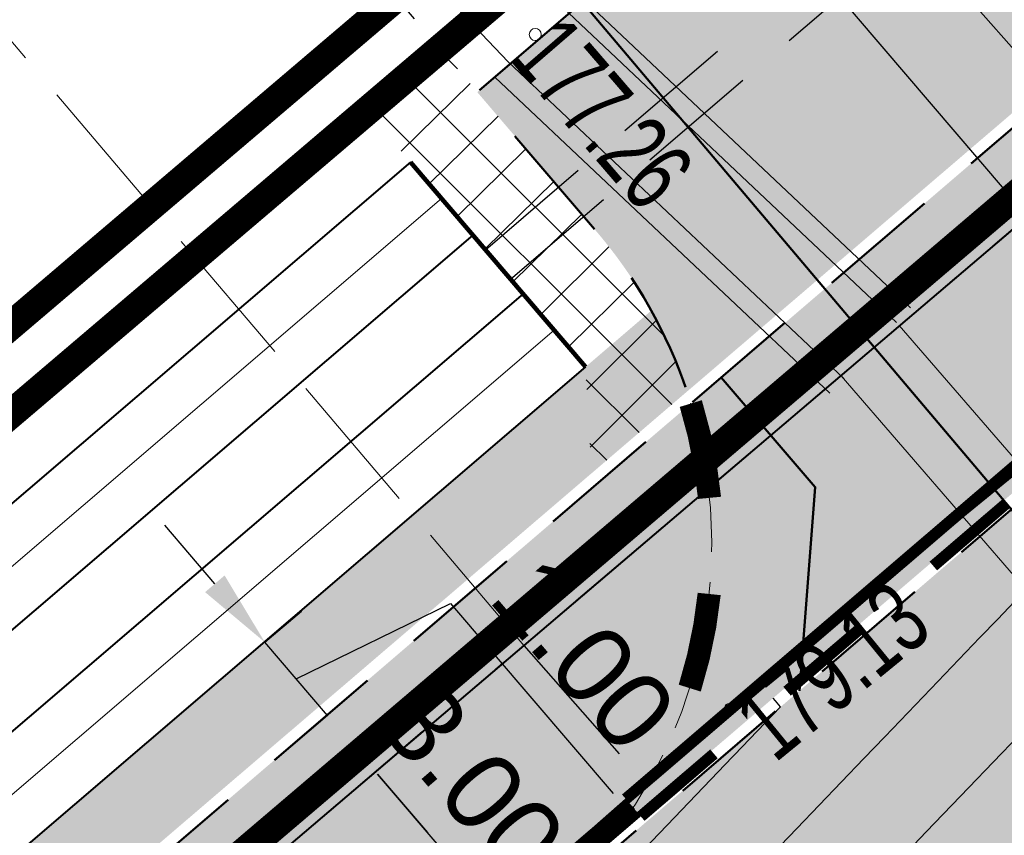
# Model space of a CAD drawing. Header units: metres. Extents: x 7429064 to 7431133, y 5709479 to 5714472.
# Tile 115 of 176: x 7429680 to 7429691, y 5710016 to 5710025. Entities that reach past the tile are written whole.
import ezdxf
from ezdxf.enums import TextEntityAlignment as Align

# ---------------------------------------------------------------- set-up
doc = ezdxf.new("R2010")
doc.units = ezdxf.units.M
for name, pattern in [('1', [0]), ('12', [3, 1, -1, 0, -1]), ('2_KTJZ01', [2, 1.5, -0.5]), ('3_14', [1, -1]), ('3_KTJZ01', [2, 1.5, -0.5]), ('4', [2.5, 1.5, -1]), ('4_KTJZ01', [2, 1.5, -0.5]), ('4_SUPW_01', [0]), ('7_1', [0]), ('8_1', [0]), ('8_SUOP03_18', [0]), ('8_SUPW_01', [0]), ('DASHED', [19.049999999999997, 12.7, -6.349999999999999]), ('DASHED2', [0.375, 0.25, -0.125]), ('HIDDEN', [0.375, 0.25, -0.125]), ('KRESKOWA', [19.049999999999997, 12.7, -6.35])]:
    doc.linetypes.add(name, pattern=pattern)
for name, color, linetype, lineweight in [('_1_HECZ_BITUM', 7, 'DASHED2', 18), ('_D_7_PAS DROGOWY-LINIA ROZGR TEREN INW', 222, 'HIDDEN', 50), ('_D_7_PAS DROGOWY_PODZIAL', 1, 'Continuous', 50), ('_D_7_TEREN NIEZBEDNY DLA OB_BUD', 252, 'HIDDEN', 50), ('_D_8_Wymiary', 7, 'Continuous', 20), ('_skarpy', 84, 'Continuous', 40), ('D_1_KOCIE OCZKA', 7, 'Continuous', 50), ('D_1_LINIA_PALISADA_60 CM', 5, 'Continuous', 50), ('Dr-Krawędż nawierzchni', 250, 'DASHED2', 18), ('Dr-przepust', 32, 'ZYGZAK', 30), ('gaPoziome', 7, 'Continuous', 30), ('GMINA_L_0', 252, '12', 35), ('KRAWĘŻNIK BETONOWY 12_25 WYN 0 CM', 250, 'DASHED', 50), ('KTJZ_L_0', 252, '2_KTJZ01', 30), ('KTJZ_L_0_a', 252, '4_KTJZ01', 18), ('RTPW_T_1', 252, 'Continuous', 15), ('skarpa', 82, 'ŚLADY', 20), ('SUOW_L_0_a', 252, '8_SUOP03_18', 35), ('SUPW_L_0', 252, '4_SUPW_01', 18), ('SUPW_L_0_a', 252, '8_SUPW_01', 18), ('SUTW_T_0_a', 252, 'Continuous', 18)]:
    doc.layers.add(name, color=color, linetype=linetype, lineweight=lineweight)
for name, color, linetype in [('_1_Mapa', 7, 'Continuous'), ('_1_X-REFY', 7, 'Continuous'), ('C-TEREN', 7, 'Continuous'), ('D_1_LINIA_OPIS_ZJAZDY', 7, 'Continuous'), ('zzz.gaHSDomyslna', 7, 'Continuous')]:
    doc.layers.add(name, color=color, linetype=linetype)
doc.layers.add('_Brudnopis', color=22, linetype='Continuous', lineweight=50, plot=False)
doc.layers.add('D_2_HECZ_JEZDNIA KR3- NOWA KONSTRUKCJA', color=7, linetype='Continuous', lineweight=13, true_color=0x99e6ff, transparency=0.3)
doc.layers.add('D_2_HECZ_JEZDNIA KR3- NOWA KONSTRUKCJA G4', color=7, linetype='Continuous', lineweight=13, true_color=0xbdbdbd, transparency=0.3)
doc.layers.add('D_2_HECZ_ZJAZDY - KOSTKA BET', color=214, linetype='Continuous', lineweight=13, transparency=0.3)
for name, color, linetype, lineweight, true_color in [('DZIALKA_L_0', 7, '1', 40, 0x008000), ('HECZ DROGI ROWEROWE', 7, 'Continuous', 13, 0xff8a8a), ('UZYTKI_L_0', 7, '4', 30, 0x008000)]:
    doc.layers.add(name, color=color, linetype=linetype, lineweight=lineweight, true_color=true_color)
doc.styles.add('major_arial', font='arial.ttf')
doc.linetypes.add('ZYGZAK', pattern='A,0.00254,-5.08,[131,ltypeshp.shx,S=5.08,R=0,X=-5.08,Y=0],-10.16,[131,ltypeshp.shx,S=5.08,R=180,X=5.08,Y=0],-5.08', length=20.32254)
doc.linetypes.add('ŚLADY', pattern='A,3.81,[130,ltypeshp.shx,S=6.35,R=0,X=0,Y=0],3.81', length=7.62)
doc.dimstyles.new('major_500', dxfattribs={"dimtxt": 0.8, "dimasz": 0.8, "dimexe": 0.5, "dimexo": 1, "dimgap": 0.3, "dimtad": 1, "dimzin": 1, "dimdsep": 46, "dimtxsty": 'major_arial', "dimcen": 0, "dimse1": 1, "dimse2": 1, "dimaunit": 1, "dimadec": 1, "dimazin": 0, "dimtfac": 1, "dimtix": 1, "dimtmove": 0, "dimatfit": 3, "dimfxl": 2, "dimfxlon": 1, "dimtolj": 1, "dimarcsym": 0})

# ---------------------------------------------------------------- blocks, each defined once
blk = doc.blocks.new('*D38')
at = {"layer": '_D_8_Wymiary', "color": 0, "lineweight": -2, "transparency": 16777216}
for p, q in [((7429689.850100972, 5710029.244371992), (7429688.823108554, 5710030.444320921)), ((7429684.437856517, 5710026.033021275), (7429688.540434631, 5710029.544267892)), ((7429684.531944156, 5710024.692756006), (7429683.504951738, 5710025.892704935))]:
    blk.add_line(p, q, dxfattribs=at)
at = {"layer": '_D_8_Wymiary', "color": 0, "transparency": 16777216}
for points in [[(7429688.453737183, 5710029.645566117), (7429688.627132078, 5710029.442969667), (7429689.148223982, 5710030.064452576)], [(7429684.351159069, 5710026.1343195), (7429684.524553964, 5710025.93172305), (7429683.830067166, 5710025.51283659)]]:
    blk.add_solid(points, dxfattribs=at)
at = {"layer": 'Defpoints', "color": 0, "transparency": 16777216}
for p in [(7429689.148223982, 5710030.064452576), (7429690.500331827, 5710028.484635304), (7429685.182175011, 5710023.933019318)]:
    blk.add_point(p, dxfattribs=at)
at = {"layer": '_D_8_Wymiary', "color": 0, "transparency": 16777216, "insert": (7429686.028484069, 5710028.326886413), "char_height": 0.8, "attachment_point": 5, "rotation": 40.559009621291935, "style": 'major_arial'}
blk.add_mtext('\\A1;7.00', dxfattribs=at)
blk = doc.blocks.new('*D82')
at = {"layer": '_D_8_Wymiary', "color": 0, "lineweight": -2, "transparency": 16777216}
for p, q in [((7429683.62693345, 5710017.459443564), (7429683.247065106, 5710017.134328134)), ((7429685.057441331, 5710015.788022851), (7429684.147118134, 5710016.851654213)), ((7429685.577626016, 5710015.1802335), (7429685.197757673, 5710014.855118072))]:
    blk.add_line(p, q, dxfattribs=at)
at = {"layer": '_D_8_Wymiary', "color": 0, "transparency": 16777216}
for points in [[(7429684.24841636, 5710016.93835166), (7429684.04581991, 5710016.764956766), (7429683.62693345, 5710017.459443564)], [(7429685.158739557, 5710015.874720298), (7429684.956143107, 5710015.701325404), (7429685.577626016, 5710015.1802335)]]:
    blk.add_solid(points, dxfattribs=at)
at = {"layer": 'Defpoints', "color": 0, "transparency": 16777216}
for p in [(7429684.004989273, 5710017.78300772), (7429683.62693345, 5710017.459443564), (7429685.930138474, 5710015.481936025)]:
    blk.add_point(p, dxfattribs=at)
at = {"layer": '_D_8_Wymiary', "color": 0, "transparency": 16777216, "insert": (7429685.140728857, 5710016.780677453), "char_height": 0.8, "attachment_point": 5, "rotation": 310.55900964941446, "style": 'major_arial'}
blk.add_mtext('\\A1;3.00', dxfattribs=at)
blk = doc.blocks.new('*D88')
at = {"layer": '_D_8_Wymiary', "color": 0, "lineweight": -2, "transparency": 16777216}
for p, q in [((7429682.45651791, 5710018.826969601), (7429681.936333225, 5710019.434758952)), ((7429683.301818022, 5710017.839311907), (7429684.904817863, 5710018.623759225)), ((7429684.904817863, 5710018.623759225), (7429686.595418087, 5710016.648443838)), ((7429682.976702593, 5710018.219180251), (7429683.356570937, 5710018.544295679)), ((7429683.62693345, 5710017.459443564), (7429682.976702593, 5710018.219180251)), ((7429683.62693345, 5710017.459443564), (7429682.976702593, 5710018.219180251)), ((7429683.62693345, 5710017.459443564), (7429683.247065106, 5710017.134328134)), ((7429684.147118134, 5710016.851654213), (7429684.667302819, 5710016.243864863))]:
    blk.add_line(p, q, dxfattribs=at)
at = {"layer": '_D_8_Wymiary', "color": 0, "transparency": 16777216}
for points in [[(7429682.557816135, 5710018.913667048), (7429682.355219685, 5710018.740272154), (7429682.976702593, 5710018.219180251)], [(7429684.24841636, 5710016.93835166), (7429684.04581991, 5710016.764956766), (7429683.62693345, 5710017.459443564)]]:
    blk.add_solid(points, dxfattribs=at)
at = {"layer": 'Defpoints', "color": 0, "transparency": 16777216}
for p in [(7429682.976702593, 5710018.219180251), (7429682.824508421, 5710018.088922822), (7429684.004989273, 5710017.78300772)]:
    blk.add_point(p, dxfattribs=at)
at = {"layer": '_D_8_Wymiary', "color": 0, "transparency": 16777216, "insert": (7429686.288359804, 5710018.096763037), "char_height": 0.8, "attachment_point": 5, "rotation": 310.55900964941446, "style": 'major_arial'}
blk.add_mtext('\\A1;1.00', dxfattribs=at)
blk = doc.blocks.new('3_RTPW02')
at = {"linetype": 'Continuous'}
blk.add_circle((0, 0), 0.045, dxfattribs=at)
blk = doc.blocks.new('8_SUPS01_08')
at = {"linetype": 'Continuous'}
blk.add_circle((0, 0), 0.0625, dxfattribs=at)
blk = doc.blocks.new('X-ref_MDCP_Szara')
at = {"layer": 'DZIALKA_L_0', "linetype": '1'}
blk.add_line((7429836.45, 5710146.5), (7429660.24, 5709996.55), dxfattribs=at)
at = {"layer": 'GMINA_L_0', "linetype": '12'}
blk.add_line((7429660.24, 5709996.55), (7429836.45, 5710146.5), dxfattribs=at)
at = {"layer": 'KTJZ_L_0', "linetype": '3_KTJZ01'}
for p, q in [((7429687.8, 5710017.54), (7429710.93, 5710036.44)), ((7429697.77520313, 5710028.49145456), (7429685.6667672, 5710018.18749924)), ((7429685.6667672, 5710018.18749924), (7429686.917194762, 5710016.76188767)), ((7429665.37, 5709997.77), (7429687.8, 5710017.54))]:
    blk.add_line(p, q, dxfattribs=at)
at = {"layer": 'KTJZ_L_0', "linetype": '3_14'}
for p, q in [((7429687.8, 5710017.54), (7429699.144578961, 5710026.809889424)), ((7429686.917194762, 5710016.76188767), (7429687.8, 5710017.54))]:
    blk.add_line(p, q, dxfattribs=at)
at = {"layer": 'KTJZ_L_0_a', "linetype": '4_KTJZ01'}
for p, q in [((7429685.6667672, 5710018.18749924), (7429666.256712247, 5710041.06212055)), ((7429697.77520313, 5710028.49145456), (7429685.6667672, 5710018.18749924))]:
    blk.add_line(p, q, dxfattribs=at)
at = {"layer": 'SUOW_L_0_a', "linetype": '8_1'}
for p, q in [((7429686.204041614, 5710024.974808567), (7429689.682604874, 5710021.692260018)), ((7429688.845296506, 5710020.804952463), (7429685.366733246, 5710024.087501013))]:
    blk.add_line(p, q, dxfattribs=at)
at = {"layer": 'SUPW_L_0', "linetype": '7_1'}
for p, q in [((7429689.566504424, 5710021.510257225), (7429695.105314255, 5710015.105589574)), ((7429694.500206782, 5710014.58228761), (7429688.961396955, 5710020.986955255))]:
    blk.add_line(p, q, dxfattribs=at)
at = {"layer": 'SUPW_L_0_a', "linetype": '8_1'}
for p, q in [((7429685.502330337, 5710024.248283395), (7429681.108764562, 5710028.910332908)), ((7429686.068444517, 5710024.814026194), (7429689.538478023, 5710021.53952675)), ((7429688.989423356, 5710020.95768573), (7429685.502330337, 5710024.248283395))]:
    blk.add_line(p, q, dxfattribs=at)
at = {"layer": 'UZYTKI_L_0', "linetype": '4'}
blk.add_line((7429671.904896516, 5710045.868558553), (7429691.69, 5710023.31), dxfattribs=at)
at = {"layer": 'RTPW_T_1'}
blk.add_blockref('3_RTPW02', (7429687.8, 5710017.54), dxfattribs=at)
at = {"layer": 'SUTW_T_0_a'}
blk.add_blockref('8_SUPS01_08', (7429685.78538743, 5710024.53115479), dxfattribs=at)
at = {"layer": 'RTPW_T_1', "width": 0.7}
blk.add_text('179.13', height=0.75, rotation=39.2529778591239, dxfattribs=at).set_placement((7429687.8, 5710017.54), align=Align.TOP_LEFT)
at = {"layer": 'SUTW_T_0_a', "width": 0.7}
blk.add_text('177.26', height=0.75, rotation=310.7737030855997, dxfattribs=at).set_placement((7429685.78538743, 5710024.53115479), align=Align.MIDDLE_LEFT)
blk = doc.blocks.new('gaHSPos')
at = {"color": 0, "linetype": 'Continuous', "lineweight": 0}
blk.add_point((0, 0), dxfattribs=at)
blk = doc.blocks.new('*U252')
at = {"layer": 'zzz.gaHSDomyslna', "color": 140}
for points in [[(0, 0, 0.24, 0.24, -0.05004170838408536), (0.1947867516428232, -0.9791471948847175, 0.24, 0.24, 0)], [(0.1911642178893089, -1.977474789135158, 0.24, 0.24, -0.05004170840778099), (-0.01072318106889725, -2.955182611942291, 0.24, 0.24, 0)]]:
    blk.add_lwpolyline(points, format="xyseb", dxfattribs=at)
at = {"color": 140}
for p in [(0, 0), (-0.3944509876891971, -3.858029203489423)]:
    blk.add_blockref('gaHSPos', p, dxfattribs=at)
blk = doc.blocks.new('*U254')
at = {"layer": 'zzz.gaHSDomyslna', "color": 140}
for points in [[(10.71023324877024, 9.324446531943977, 0.12, 0.12, 0), (-0.07802770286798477, 0.0911684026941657, 0.12, 0.12, 0)], [(3.116974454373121, 2.509755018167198, 0.12, 0.12, 0), (3.876711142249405, 3.159985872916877, 0.12, 0.12, 0)], [(1.597501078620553, 1.209293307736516, 0.12, 0.12, 0), (2.357237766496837, 1.859524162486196, 0.12, 0.12, 0)], [(0.07802770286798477, -0.0911684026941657, 0.12, 0.12, 0), (0.8377643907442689, 0.5590624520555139, 0.12, 0.12, 0)]]:
    blk.add_lwpolyline(points, format="xyseb", dxfattribs=at)
at = {"color": 140}
blk.add_blockref('gaHSPos', (0, 0), dxfattribs=at)
blk = doc.blocks.new('*U210')
at = {"layer": 'zzz.gaHSDomyslna', "color": 140}
blk.add_lwpolyline([(0, 0, 0.24, 0.24, 0), (5.821579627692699, 3.843582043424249, 0.24, 0.24, 0.03109876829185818), (8.779375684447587, 6.072158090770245, 0.24, 0.24, 0), (20.46738759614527, 16.0755001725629, 0.24, 0.24, 0)], format="xyseb", dxfattribs=at)
at = {"color": 140}
blk.add_blockref('gaHSPos', (20.46738759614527, 16.0755001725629), dxfattribs=at)
blk = doc.blocks.new('spearator')
at = {"layer": 'D_1_KOCIE OCZKA'}
h = blk.add_hatch(color=12, dxfattribs=at)
h.dxf.hatch_style = 1
edge = h.paths.add_edge_path()
edge.add_line((7429810.877451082, 5710121.625320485), (7429811.640892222, 5710122.271197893))
edge.add_arc((7429811.592451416, 5710122.328455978), 0.07499999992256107, 310.2314925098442, 490.2314925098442)
edge.add_line((7429811.54401061, 5710122.385714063), (7429810.78056947, 5710121.739836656))
edge.add_arc((7429810.829010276, 5710121.68257857), 0.07499999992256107, 130.2314925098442, 310.2314925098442)
at = {"layer": 'D_1_KOCIE OCZKA', "lineweight": 18, "flags": 128}
blk.add_lwpolyline([(7429810.877451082, 5710121.625320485), (7429811.640892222, 5710122.271197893, 0.9999999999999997), (7429811.54401061, 5710122.385714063), (7429810.78056947, 5710121.739836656, 1)], format="xyb", close=True, dxfattribs=at)
blk = doc.blocks.new('X-ref_SOR')
at = {"layer": 'D_1_KOCIE OCZKA', "rotation": 0.327517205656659}
blk.add_blockref('spearator', (32636.87005086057, -42483.04075473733), dxfattribs=at)
at = {"layer": 'gaPoziome'}
for name, p in [('*U254', (7429686.803669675, 5710016.501952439)), ('*U252', (7429687.400942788, 5710020.698624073)), ('*U210', (7429666.336282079, 5710000.426452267))]:
    blk.add_blockref(name, p, dxfattribs=at)
blk = doc.blocks.new('x-ref_warstwice')
at = {"layer": 'C-TEREN', "color": 42, "linetype": 'HIDDEN', "lineweight": 25, "ltscale": 10}
for points, elevation in [([(7429684.339832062, 5710010.512581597), (7429684.977238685, 5710011.176703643), (7429685.5741799, 5710011.798664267), (7429685.673026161, 5710011.901653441), (7429685.778573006, 5710012.011624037), (7429686.368813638, 5710012.626603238), (7429686.921583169, 5710013.202540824), (7429687.064601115, 5710013.351553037), (7429687.217313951, 5710013.510666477), (7429687.760388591, 5710014.076502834), (7429688.268986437, 5710014.606417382), (7429688.456176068, 5710014.801452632), (7429688.656054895, 5710015.009708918), (7429689.151963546, 5710015.52640243), (7429689.375425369, 5710015.759230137), (7429689.847751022, 5710016.251352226), (7429690.290091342, 5710016.712232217), (7429690.543538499, 5710016.976302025), (7429690.814166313, 5710017.258272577)], 179.1800000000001), ([(7429683.351978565, 5710010.920544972), (7429683.631220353, 5710011.211490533), (7429683.929391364, 5710011.522158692), (7429684.327007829, 5710011.936440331), (7429684.699381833, 5710012.324421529), (7429685.022795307, 5710012.661390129), (7429685.368132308, 5710013.021201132), (7429685.718582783, 5710013.386339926), (7429686.046785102, 5710013.728298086), (7429686.414370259, 5710014.111289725), (7429686.806873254, 5710014.520243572), (7429687.110157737, 5710014.836239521), (7429687.394188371, 5710015.132174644), (7429687.805945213, 5710015.56118932), (7429688.245614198, 5710016.019286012), (7429688.50173269, 5710016.286139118), (7429688.964984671, 5710016.768807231), (7429689.197520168, 5710017.011088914), (7429689.415293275, 5710017.237989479), (7429689.893307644, 5710017.736038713), (7429690.403725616, 5710018.267849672), (7429690.58909512, 5710018.46098851), (7429690.762696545, 5710018.641866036)], 179.1600000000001), ([(7429682.080209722, 5710011.032693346), (7429682.285202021, 5710011.246277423), (7429682.477180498, 5710011.446302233), (7429682.980989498, 5710011.971227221), (7429683.518950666, 5710012.531735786), (7429683.676776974, 5710012.696177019), (7429683.824583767, 5710012.85017879), (7429684.372564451, 5710013.421126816), (7429684.957691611, 5710014.030778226), (7429685.068351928, 5710014.146076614), (7429685.171987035, 5710014.254055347), (7429685.764139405, 5710014.871026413), (7429686.396432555, 5710015.529820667), (7429686.459926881, 5710015.595976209), (7429686.519390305, 5710015.657931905), (7429687.155714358, 5710016.320926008), (7429687.835173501, 5710017.028863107), (7429687.851501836, 5710017.045875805), (7429688.333249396, 5710017.547814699), (7429688.279224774, 5710017.610937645), (7429688.255221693, 5710017.638983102)], 179.14)]:
    blk.add_lwpolyline(points, dxfattribs=dict(at, elevation=elevation))

msp = doc.modelspace()

# ---------------------------------------------------------------- hatches: boundary and pattern name
at = {"layer": '_1_HECZ_BITUM', "transparency": 33554687}
h = msp.add_hatch(dxfattribs=at)
h.set_pattern_fill('ANSI37', color=256, scale=0.14)
h.set_pattern_definition([(45, (65.53578038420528, 55.43139896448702), (-0.3143089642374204, 0.3143089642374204), []), (135, (65.53578038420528, 55.43139896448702), (-0.3143089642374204, -0.3143089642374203), [])])
edge = h.paths.add_edge_path()
edge.add_line((7429686.370812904, 5710019.974922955), (7429687.361298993, 5710020.822643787))
edge.add_arc((7429682.618930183, 5710019.23836532), 5.000000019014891, 18.472876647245, 40.55900958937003)
edge.add_line((7429686.417613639, 5710022.489519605), (7429684.798414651, 5710024.384177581))
edge.add_line((7429684.798414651, 5710024.384177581), (7429684.036940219, 5710023.736458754))
edge.add_line((7429684.036940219, 5710023.736458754), (7429686.308107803, 5710021.079552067))
edge.add_line((7429686.308107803, 5710021.079552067), (7429686.370812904, 5710019.974922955))
at = {"layer": 'D_2_HECZ_JEZDNIA KR3- NOWA KONSTRUKCJA'}
h = msp.add_hatch(color=256, dxfattribs=at)
h.dxf.hatch_style = 1
edge = h.paths.add_edge_path()
edge.add_arc((7429610.556889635, 5709990.46923513), 29.99999861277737, 310.5590095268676, 314.2935338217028)
edge.add_arc((7429610.556888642, 5709990.46923619), 30.00000006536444, 314.2935337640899, 325.3941215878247)
edge.add_line((7429635.249231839, 5709973.431390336), (7429635.899462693, 5709972.671653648))
edge.add_line((7429635.899462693, 5709972.671653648), (7429667.701526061, 5709999.889876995))
edge.add_line((7429667.701526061, 5709999.889876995), (7429675.245703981, 5710006.346663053))
edge.add_line((7429675.245703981, 5710006.346663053), (7429712.724461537, 5710038.423361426))
edge.add_line((7429712.724461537, 5710038.423361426), (7429823.827837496, 5710132.378343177))
edge.add_line((7429823.827837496, 5710132.378343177), (7429834.315813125, 5710141.376936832))
edge.add_line((7429834.315813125, 5710141.376936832), (7429846.15596758, 5710151.52385914))
edge.add_line((7429846.15596758, 5710151.52385914), (7429850.098715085, 5710146.734336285))
edge.add_line((7429850.098715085, 5710146.734336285), (7429838.187410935, 5710136.849500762))
edge.add_line((7429838.187410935, 5710136.849500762), (7429827.698218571, 5710127.83294208))
edge.add_line((7429827.698218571, 5710127.83294208), (7429716.61281809, 5710033.853790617))
edge.add_line((7429716.61281809, 5710033.853790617), (7429633.474415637, 5709962.698671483))
edge.add_arc((7429636.725569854, 5709958.899988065), 4.999999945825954, 130.5590092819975, 193.2570782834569)
edge.add_line((7429631.858815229, 5709957.753384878), (7429636.051367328, 5709939.958106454))
edge.add_line((7429636.051367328, 5709939.958106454), (7429630.652871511, 5709938.888124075))
edge.add_line((7429630.652871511, 5709938.888124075), (7429629.490782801, 5709943.820607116))
edge.add_arc((7429623.650677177, 5709942.444683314), 6.000000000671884, 13.2570779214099, 130.559009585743)
edge.add_line((7429619.749292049, 5709947.003103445), (7429619.729414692, 5709946.986091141))
edge.add_line((7429619.729414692, 5709946.986091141), (7429617.778722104, 5709949.265301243))
edge.add_line((7429617.778722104, 5709949.265301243), (7429606.382671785, 5709939.511838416))
edge.add_line((7429606.382671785, 5709939.511838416), (7429594.27418418, 5709929.148626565))
edge.add_line((7429594.27418418, 5709929.148626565), (7429594.825160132, 5709928.314105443))
edge.add_line((7429594.825160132, 5709928.314105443), (7429589.707653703, 5709924.935373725))
edge.add_arc((7429606.236932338, 5709899.899740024), 30.00000011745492, 123.4339931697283, 130.5590095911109)
edge.add_line((7429586.73000662, 5709922.691840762), (7429529.229865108, 5709873.479571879))
edge.add_line((7429529.229865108, 5709873.479571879), (7429502.178954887, 5709850.342924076))
edge.add_line((7429502.178954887, 5709850.342924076), (7429339.522881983, 5709712.330120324))
edge.add_arc((7429194.82248072, 5709882.942299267), 223.7112463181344, 294.6653319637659, 310.3021000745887, ccw=False)
edge.add_arc((7429190.303822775, 5709894.737223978), 236.3171344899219, 290.79615437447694, 294.4675271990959, ccw=False)
edge.add_line((7429274.206854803, 5709673.816266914), (7429245.41, 5709663.13))
edge.add_line((7429245.41, 5709663.13), (7429242.105663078, 5709661.907425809))
edge.add_line((7429242.105663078, 5709661.907425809), (7429240.353704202, 5709666.716988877))
edge.add_line((7429240.353704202, 5709666.716988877), (7429244.254478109, 5709668.201402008))
edge.add_line((7429244.254478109, 5709668.201402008), (7429272.082346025, 5709679.427546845))
edge.add_arc((7429195.245944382, 5709882.368837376), 217.0000000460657, 290.7373643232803, 310.3144258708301)
edge.add_line((7429335.640991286, 5709716.905153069), (7429500.355099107, 5709856.664188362))
edge.add_line((7429500.355099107, 5709856.664188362), (7429629.269135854, 5709966.996999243))
edge.add_line((7429629.269135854, 5709966.996999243), (7429630.063814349, 5709967.677135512))
at = {"layer": 'D_2_HECZ_JEZDNIA KR3- NOWA KONSTRUKCJA G4'}
h = msp.add_hatch(color=256, dxfattribs=at)
h.dxf.hatch_style = 1
edge = h.paths.add_edge_path()
edge.add_line((7429672.731580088, 5710008.301602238), (7429687.361298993, 5710020.822643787))
edge.add_arc((7429682.618930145, 5710019.238365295), 5.000000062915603, 18.47287677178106, 29.02205070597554)
edge.add_line((7429686.991095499, 5710021.664096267), (7429672.644780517, 5710009.385609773))
edge.add_arc((7429655.738778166, 5710029.138763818), 26.00000019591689, 303.4339932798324, 310.5590095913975, ccw=False)
edge.add_line((7429670.064153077, 5710007.441214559), (7429665.414576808, 5710004.371424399))
edge.add_arc((7429655.221521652, 5710019.810065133), 18.50000002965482, 287.25233123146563, 303.433993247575, ccw=False)
edge.add_line((7429660.708259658, 5710002.14241936), (7429655.099106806, 5710000.400480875))
edge.add_arc((7429662.068746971, 5709977.957795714), 23.50000002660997, 107.2523312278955, 130.5590095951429)
edge.add_line((7429646.788321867, 5709995.811607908), (7429635.575759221, 5709986.215185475))
edge.add_line((7429635.575759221, 5709986.215185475), (7429621.500770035, 5709966.413226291))
edge.add_line((7429621.500770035, 5709966.413226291), (7429622.092714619, 5709965.721591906))
edge.add_line((7429622.092714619, 5709965.721591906), (7429622.092830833, 5709965.721456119))
edge.add_line((7429622.092830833, 5709965.721456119), (7429634.608493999, 5709983.335402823))
edge.add_arc((7429650.81994781, 5709972.284008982), 19.62000358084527, 129.4408771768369, 145.7176352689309, ccw=False)
edge.add_line((7429638.355719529, 5709987.436155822), (7429647.360525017, 5709995.143039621))
edge.add_arc((7429665.844175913, 5709971.120217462), 30.31074619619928, 110.23592122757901, 127.5754195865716, ccw=False)
edge.add_line((7429655.360097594, 5709999.560073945), (7429660.96925043, 5710001.302012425))
edge.add_arc((7429642.845510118, 5710044.625810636), 46.96191493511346, 292.7011288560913, 298.3903451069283)
edge.add_line((7429665.174772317, 5710003.312065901), (7429672.65415647, 5710008.250180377))
edge.add_arc((7429663.287565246, 5710022.437039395), 16.99999999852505, 303.4339933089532, 303.7472472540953)
at = {"layer": 'D_2_HECZ_ZJAZDY - KOSTKA BET', "transparency": 33554508}
h = msp.add_hatch(color=256, dxfattribs=at)
h.dxf.hatch_style = 1
edge = h.paths.add_edge_path()
edge.add_line((7429687.361298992, 5710020.822643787), (7429693.236953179, 5710025.851401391))
edge.add_arc((7429695.534453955, 5710030.292289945), 5.000000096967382, 220.5590097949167, 242.6451424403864, ccw=False)
edge.add_line((7429691.735770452, 5710027.041135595), (7429690.500331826, 5710028.484635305))
edge.add_line((7429690.500331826, 5710028.484635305), (7429685.18217501, 5710023.933019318))
edge.add_line((7429685.18217501, 5710023.933019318), (7429686.417613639, 5710022.489519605))
edge.add_arc((7429682.618930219, 5710019.238365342), 4.999999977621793, 18.472876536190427, 40.559009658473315, ccw=False)
at = {"layer": 'HECZ DROGI ROWEROWE'}
h = msp.add_hatch(color=256, dxfattribs=at)
h.dxf.hatch_style = 1
edge = h.paths.add_edge_path()
edge.add_arc((7429796.819700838, 5710136.432689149), 20.40416797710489, 308.0321727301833, 334.2528184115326)
edge.add_arc((7429835.930497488, 5710116.89688608), 23.31795413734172, 143.789652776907, 152.7623535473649, ccw=False)
edge.add_arc((7429839.324960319, 5710112.767127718), 28.52732187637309, 132.1511209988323, 141.1238217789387, ccw=False)
edge.add_line((7429820.180606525, 5710133.916638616), (7429834.124191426, 5710145.713024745))
edge.add_arc((7429837.353578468, 5710141.895819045), 5.000000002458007, 102.01539828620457, 130.2314924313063, ccw=False)
edge.add_line((7429836.312705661, 5710146.786277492), (7429842.062606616, 5710148.010071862))
edge.add_line((7429842.062606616, 5710148.010071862), (7429845.234178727, 5710150.729899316))
edge.add_line((7429845.234178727, 5710150.729899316), (7429843.044890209, 5710150.26393669))
edge.add_arc((7429842.628541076, 5710152.220120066), 2.000000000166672, 169.0595867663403, 282.01539860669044, ccw=False)
edge.add_line((7429840.664890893, 5710152.599696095), (7429846.907573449, 5710184.89479323))
edge.add_arc((7429848.380311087, 5710184.610111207), 1.500000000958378, 109.3988305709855, 169.0595867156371, ccw=False)
edge.add_line((7429847.882098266, 5710186.024955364), (7429848.854093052, 5710186.367226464))
edge.add_line((7429848.854093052, 5710186.367226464), (7429847.264566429, 5710191.423890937))
edge.add_line((7429847.264566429, 5710191.423890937), (7429846.902664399, 5710192.478548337))
edge.add_line((7429846.902664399, 5710192.478548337), (7429845.675039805, 5710198.448585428))
edge.add_arc((7429825.957873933, 5710195.082454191), 20.00243658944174, -10.939142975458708, 9.688181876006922, ccw=False)
edge.add_line((7429845.596852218, 5710191.286666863), (7429839.402578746, 5710159.242003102))
edge.add_arc((7429819.766076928, 5710163.037763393), 19.9999999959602, 310.2314924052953, 349.0595867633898, ccw=False)
edge.add_line((7429832.683625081, 5710147.768940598), (7429817.639926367, 5710135.041849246))
edge.add_arc((7429832.495106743, 5710117.482703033), 22.99999999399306, 130.2314924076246, 151.7603968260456)
edge.add_arc((7429794.613112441, 5710137.828575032), 20.00000000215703, 310.2314924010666, 331.76039682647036, ccw=False)
edge.add_line((7429807.530660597, 5710122.559752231), (7429710.78028326, 5710040.708146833))
edge.add_line((7429710.78028326, 5710040.708146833), (7429674.341489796, 5710009.521515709))
edge.add_arc((7429663.287565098, 5710022.437039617), 17.00000026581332, 303.4339933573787, 310.5590095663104, ccw=False)
edge.add_line((7429672.654156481, 5710008.250180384), (7429665.174772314, 5710003.312065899))
edge.add_arc((7429654.155253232, 5710020.002488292), 20.00000001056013, 287.25233121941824, 303.4339932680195, ccw=False)
edge.add_line((7429660.086861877, 5710000.902330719), (7429655.395687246, 5709999.445472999))
edge.add_arc((7429662.068746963, 5709977.95779574), 22.49999999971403, 107.2523312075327, 130.5590096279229)
edge.add_line((7429647.43855272, 5709995.051871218), (7429638.423894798, 5709987.336555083))
edge.add_arc((7429653.054089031, 5709970.2424796), 22.49999999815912, 130.5590096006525, 144.5952530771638)
edge.add_line((7429634.714793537, 5709983.277825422), (7429621.961912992, 5709965.306093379))
edge.add_arc((7429606.363956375, 5709977.008817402), 19.50000000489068, 310.55900961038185, 323.12009690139, ccw=False)
edge.add_line((7429619.04345805, 5709962.19395198), (7429498.409271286, 5709858.947561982))
edge.add_line((7429498.409271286, 5709858.947561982), (7429409.746698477, 5709783.717845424))
edge.add_line((7429409.746698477, 5709783.717845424), (7429333.700045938, 5709719.192669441))
edge.add_arc((7429195.245944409, 5709882.368837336), 213.9999999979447, 294.99293756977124, 310.31442587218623, ccw=False)
edge.add_line((7429285.662344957, 5709688.407824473), (7429286.787363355, 5709685.755030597))
edge.add_arc((7429195.2162162, 5709882.430203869), 216.9479171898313, 294.9664921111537, 310.3105313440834)
edge.add_line((7429335.566321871, 5709716.99669272), (7429500.277265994, 5709856.755523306))
edge.add_line((7429500.277265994, 5709856.755523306), (7429621.379875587, 5709960.402819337))
edge.add_line((7429621.379875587, 5709960.402819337), (7429627.625099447, 5709965.747878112))
edge.add_line((7429627.625099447, 5709965.747878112), (7429629.90357192, 5709967.697939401))
edge.add_line((7429629.90357192, 5709967.697939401), (7429629.179066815, 5709968.528973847))
edge.add_arc((7429630.686600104, 5709969.843258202), 1.99999999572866, 144.5952529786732, 221.0822816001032, ccw=False)
edge.add_line((7429629.05644051, 5709971.001955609), (7429636.752493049, 5709981.82945368))
edge.add_arc((7429653.054089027, 5709970.242479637), 19.99999997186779, 130.5590096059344, 144.5952530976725, ccw=False)
edge.add_line((7429640.049471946, 5709985.437213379), (7429649.631219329, 5709993.620104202))
edge.add_arc((7429662.068746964, 5709977.957795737), 20.00000000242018, 107.2523312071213, 128.4532876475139, ccw=False)
edge.add_line((7429656.137138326, 5709997.057953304), (7429665.185157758, 5709999.867841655))
edge.add_line((7429665.185157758, 5709999.867841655), (7429673.721413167, 5710005.503734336))
edge.add_arc((7429657.258251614, 5710030.439225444), 29.88000008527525, 303.4339932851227, 310.5590095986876)
edge.add_line((7429676.687149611, 5710007.738293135), (7429712.639886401, 5710038.508993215))
edge.add_line((7429712.639886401, 5710038.508993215), (7429809.390816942, 5710120.361066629))
edge.add_line((7429809.390816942, 5710120.361066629), (7429809.390787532, 5710120.361041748))

# ---------------------------------------------------------------- linework, layer by layer
at = {"layer": '_Brudnopis', "flags": 128}
for points in [[(7429699.835594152, 5710008.840207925), (7429685.503769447, 5710025.780736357)], [(7429688.529162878, 5710017.715489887), (7429688.693421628, 5710019.830441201), (7429687.718075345, 5710020.970046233)]]:
    msp.add_lwpolyline(points, dxfattribs=at)
at = {"layer": '_D_7_PAS DROGOWY-LINIA ROZGR TEREN INW', "ltscale": 10, "const_width": 0.3, "flags": 128}
msp.add_lwpolyline([(7429287.498083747, 5709689.141206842), (7429307.710328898, 5709696.947915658), (7429435.697998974, 5709805.840409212), (7429660.078000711, 5709996.740410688), (7429836.287980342, 5710146.690393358)], dxfattribs=at)
at = {"layer": '_D_7_PAS DROGOWY_PODZIAL', "ltscale": 0.2, "const_width": 0.3, "flags": 128}
msp.add_lwpolyline([(7429838.787736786, 5710158.69944681), (7429835.060550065, 5710151.866820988), (7429707.928821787, 5710044.059165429), (7429670.33646098, 5710012.082675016), (7429661.685038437, 5710006.163007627), (7429648.718433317, 5710002.136191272), (7429632.935415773, 5709988.628083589), (7429615.788923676, 5709965.39743204), (7429495.458099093, 5709862.41067864), (7429330.756278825, 5709722.662069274), (7429319.401743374, 5709713.683805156), (7429307.84155068, 5709705.757592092), (7429296.805838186, 5709699.188897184), (7429282.8456928, 5709692.117459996), (7429269.348606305, 5709686.304179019), (7429250.20040062, 5709678.579529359), (7429239.823858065, 5709670.459676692)], dxfattribs=at)
at = {"layer": '_D_7_TEREN NIEZBEDNY DLA OB_BUD', "ltscale": 10, "const_width": 0.3, "flags": 128}
msp.add_lwpolyline([(7429838.642351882, 5710133.498037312), (7429838.163073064, 5710130.983410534), (7429669.785270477, 5709988.069796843), (7429674.220854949, 5709982.832848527), (7429665.131800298, 5709974.906125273), (7429667.704814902, 5709971.870777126), (7429662.832482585, 5709967.707329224), (7429665.636921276, 5709964.49370197), (7429637.108761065, 5709939.516176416), (7429616.43791595, 5709933.990754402), (7429410.711229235, 5709758.424593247), (7429398.459990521, 5709756.96470503), (7429363.724530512, 5709727.377020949), (7429364.496967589, 5709726.485040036), (7429330.156663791, 5709696.304430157), (7429317.553253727, 5709687.47546742), (7429303.139099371, 5709679.240254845), (7429296.402039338, 5709677.454326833), (7429295.853558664, 5709678.754848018), (7429285.213308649, 5709675.171013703), (7429285.467953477, 5709665.629088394), (7429278.468709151, 5709665.469623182), (7429278.346584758, 5709670.061176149), (7429254.481179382, 5709660.886617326), (7429229.936526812, 5709651.367794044), (7429224.487494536, 5709665.833466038), (7429244.657148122, 5709675.130668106), (7429249.846855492, 5709679.191718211), (7429269.079177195, 5709686.950301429), (7429282.548797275, 5709692.751752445), (7429296.468274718, 5709699.802589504), (7429307.464225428, 5709706.347617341), (7429318.986254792, 5709714.247663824), (7429330.312616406, 5709723.203650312), (7429495.004072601, 5709862.943465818), (7429615.273122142, 5709965.877348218), (7429632.419614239, 5709989.107999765), (7429648.372953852, 5710002.76187988), (7429661.376752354, 5710006.800246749), (7429669.910876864, 5710012.639653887), (7429707.475683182, 5710044.592706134), (7429834.50843472, 5710152.316429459), (7429838.121089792, 5710158.939097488), (7429844.754843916, 5710193.280299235), (7429843.741113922, 5710206.480357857), (7429852.313614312, 5710203.59832983), (7429849.367696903, 5710188.375013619), (7429850.22684329, 5710185.684410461), (7429848.746129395, 5710185.163002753), (7429846.827250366, 5710175.247007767), (7429842.580241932, 5710153.28258802), (7429856.534014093, 5710164.104263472), (7429864.198789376, 5710154.590130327)], close=True, dxfattribs=at)
at = {"layer": '_skarpy', "flags": 128}
for points in [[(7429684.487461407, 5710023.206814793), (7429670.824134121, 5710011.512872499, -0.03109876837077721), (7429668.521420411, 5710009.777873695), (7429663.871844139, 5710006.708083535, -0.07072338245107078), (7429659.877834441, 5710004.816441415), (7429654.268681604, 5710003.074502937, 0.1020465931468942), (7429644.96767547, 5709997.938870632), (7429633.493234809, 5709988.11831638), (7429620.221269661, 5709969.44612355)], [(7429685.137692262, 5710022.447078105), (7429671.474364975, 5710010.753135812, -0.03109876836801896), (7429669.072396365, 5710008.943352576), (7429664.422820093, 5710005.873562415, -0.0707233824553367), (7429660.174414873, 5710003.861433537), (7429654.565262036, 5710002.119495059, 0.1020465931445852), (7429645.617906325, 5709997.179133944), (7429634.236993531, 5709987.438626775), (7429621.036349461, 5709968.866774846)], [(7429685.657876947, 5710021.839288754), (7429671.99454966, 5710010.145346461, -0.03109876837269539), (7429669.513177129, 5710008.275735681), (7429664.863600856, 5710005.20594552, -0.07072338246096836), (7429660.411679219, 5710003.097427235), (7429654.802526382, 5710001.355488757, 0.1020465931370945), (7429646.13809101, 5709996.571344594), (7429634.832000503, 5709986.894875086), (7429621.688413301, 5709968.403295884)], [(7429686.308107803, 5710021.079552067), (7429672.644780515, 5710009.385609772, -0.0310987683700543), (7429670.064153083, 5710007.441214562), (7429665.41457681, 5710004.371424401, -0.07072338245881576), (7429660.708259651, 5710002.142419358), (7429655.099106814, 5710000.400480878, 0.1020465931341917), (7429646.788321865, 5709995.811607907), (7429635.575759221, 5709986.215185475), (7429622.503493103, 5709967.82394718)]]:
    msp.add_lwpolyline(points, format="xyb", dxfattribs=at)
at = {"layer": 'D_1_LINIA_OPIS_ZJAZDY', "color": 7, "linetype": 'Continuous', "lineweight": -3}
msp.add_lwpolyline([(7429678.760221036, 5710036.819202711), (7429694.284090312, 5710018.680947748)], dxfattribs=at)
at = {"layer": 'D_1_LINIA_PALISADA_60 CM', "lineweight": 100, "flags": 128}
msp.add_lwpolyline([(7429684.487461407, 5710023.206814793), (7429686.308107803, 5710021.079552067)], dxfattribs=at)
at = {"layer": 'Dr-Krawędż nawierzchni', "ltscale": 2.5, "flags": 128}
msp.add_lwpolyline([(7429687.400942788, 5710020.698624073, -0.2982166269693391), (7429685.870084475, 5710015.439681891)], format="xyb", dxfattribs=at)
at = {"layer": 'Dr-przepust', "color": 26, "linetype": 'KRESKOWA', "ltscale": 0.1}
for points in [[(7429685.267738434, 5710022.295130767), (7429692.105368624, 5710028.147208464)], [(7429685.527830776, 5710021.991236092), (7429692.365460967, 5710027.843313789)]]:
    msp.add_lwpolyline(points, dxfattribs=at)
at = {"layer": 'KRAWĘŻNIK BETONOWY 12_25 WYN 0 CM', "ltscale": 0.1, "flags": 128}
for points in [[(7429807.530660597, 5710122.559752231), (7429790.863206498, 5710108.458950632), (7429710.78028326, 5710040.708146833), (7429674.341489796, 5710009.521515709, -0.03109876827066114), (7429672.654156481, 5710008.250180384), (7429665.174772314, 5710003.312065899, -0.07072338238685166), (7429660.086861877, 5710000.902330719), (7429655.395687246, 5709999.445472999, 0.1020465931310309), (7429647.43855272, 5709995.051871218), (7429638.423894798, 5709987.336555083, 0.06132135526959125), (7429634.714793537, 5709983.277825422), (7429622.219286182, 5709965.698023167)], [(7429693.236953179, 5710025.851401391, -0.0966683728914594), (7429691.735770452, 5710027.041135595), (7429690.500331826, 5710028.484635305), (7429685.18217501, 5710023.933019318), (7429686.417613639, 5710022.489519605, -0.09666837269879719), (7429687.361298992, 5710020.822643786, -0.09666837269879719)]]:
    msp.add_lwpolyline(points, format="xyb", dxfattribs=at)
msp.add_lwpolyline([(7429685.870084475, 5710015.439681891), (7429698.785608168, 5710026.49360643)], dxfattribs=at)
at = {"layer": 'skarpa', "ltscale": 0.04}
for points in [[(7429684.812576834, 5710022.826946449), (7429671.149249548, 5710011.133004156, -0.03109876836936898), (7429668.796908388, 5710009.360613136), (7429664.147332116, 5710006.290822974, -0.070723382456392), (7429660.026124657, 5710004.338937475), (7429654.41697182, 5710002.596998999, 0.1020465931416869), (7429645.292790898, 5709997.559002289), (7429633.865114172, 5709987.77847158), (7429620.628809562, 5709969.156449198)], [(7429685.982992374, 5710021.45942041), (7429672.319665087, 5710009.765478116, -0.03109876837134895), (7429669.788665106, 5710007.858475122), (7429665.139088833, 5710004.78868496, -0.07072338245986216), (7429660.559969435, 5710002.619923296), (7429654.950816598, 5710000.877984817, 0.1020465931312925), (7429646.463206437, 5709996.191476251), (7429635.203879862, 5709986.555030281), (7429622.095953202, 5709968.113621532)]]:
    msp.add_lwpolyline(points, format="xyb", dxfattribs=at)

# ---------------------------------------------------------------- block references
at = {"layer": '_1_Mapa'}
msp.add_blockref('X-ref_MDCP_Szara', (0, 0), dxfattribs=at)
at = {"layer": '_1_X-REFY'}
for name in ['X-ref_SOR', 'x-ref_warstwice']:
    msp.add_blockref(name, (0, 0), dxfattribs=at)

# ---------------------------------------------------------------- dimensions: what is measured, and where the dimension line sits
at = {"layer": '_D_8_Wymiary'}
dim = msp.add_aligned_dim(p1=(7429685.18217501, 5710023.933019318), p2=(7429690.500331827, 5710028.484635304), distance=2.0794273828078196, dimstyle='major_500', override={"dimse1": 0, "dimse2": 0, "dimtmove": 1}, dxfattribs=at)
dim.commit()
dim.dimension.update_dxf_attribs({"geometry": '*D38', "text_midpoint": (7429686.028484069, 5710028.326886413)})
dim = msp.add_linear_dim(base=(7429682.976702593, 5710018.219180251), p1=(7429684.004989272, 5710017.78300772), p2=(7429682.82450842, 5710018.088922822), angle=130.5590096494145, dimstyle='major_500', override={"dimse1": 0, "dimse2": 0, "dimtmove": 1}, dxfattribs=at)
dim.commit()
dim.dimension.update_dxf_attribs({"geometry": '*D88', "text_midpoint": (7429685.099887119, 5710018.39583822), "dimtype": 128})
dim = msp.add_linear_dim(base=(7429683.62693345, 5710017.459443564), p1=(7429685.930138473, 5710015.481936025), p2=(7429684.004989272, 5710017.78300772), angle=130.5590096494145, dimstyle='major_500', override={"dimse1": 0, "dimse2": 0, "dimtmove": 1}, dxfattribs=at)
dim.commit()
dim.dimension.update_dxf_attribs({"geometry": '*D82', "text_midpoint": (7429685.140728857, 5710016.780677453)})

doc.saveas('drawing.dxf')
